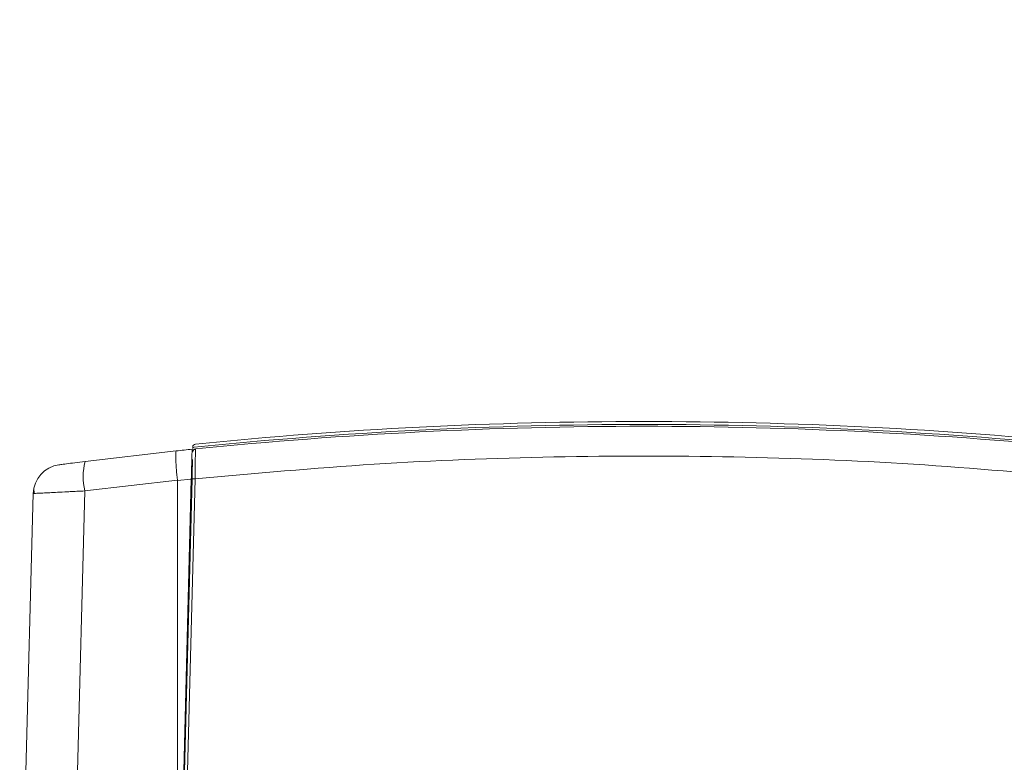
# Model space of a CAD drawing. Header units: millimetres. Extents: x 15 to 836, y 5 to 589.
# Tile 9 of 24: x 392 to 458, y 175 to 225. Entities that reach past the tile are written whole.
import ezdxf

# ---------------------------------------------------------------- set-up
doc = ezdxf.new("R2010")
doc.units = ezdxf.units.MM
doc.dimstyles.new('SLDDIMSTYLE0', dxfattribs={"dimtxt": 0.18, "dimasz": 3.556, "dimexe": 0, "dimexo": 0.0625, "dimgap": 0, "dimtad": 0, "dimtih": 1, "dimtoh": 1, "dimdec": 0, "dimrnd": 1e-09, "dimzin": 0, "dimdsep": 46, "dimtxsty": 'Standard', "dimsah": 1, "dimcen": 0.09, "dimadec": 0, "dimazin": 0, "dimtfac": 3.556, "dimtdec": 0, "dimtofl": 0, "dimtmove": 0, "dimatfit": 3, "dimfxl": 1, "dimfrac": 2, "dimtolj": 1, "dimtzin": 0, "dimarcsym": 0})

msp = doc.modelspace()

# ---------------------------------------------------------------- linework, layer by layer
at = {"color": 7, "linetype": 'Continuous', "lineweight": 15}
for p, q in [((403.604, 196.127), (403.603, 196.136)), ((403.648, 196.289), (403.645, 196.175)), ((403.828, 196.159), (403.827, 196.089)), ((396.405, 195.315), (402.539, 196.026)), ((403.612, 196.036), (403.645, 196.036)), ((403.551, 194.12), (402.618, 194.023)), ((402.618, 158.48), (403.551, 194.12)), ((403.601, 194.151), (402.667, 158.48)), ((403.801, 194.146), (402.867, 158.478)), ((392.948, 193.489), (392.977, 193.159)), ((396.395, 193.331), (402.617, 194.05)), ((402.617, 194.05), (402.618, 194.023)), ((402.618, 194.023), (402.618, 158.48)), ((403.588, 193.666), (403.539, 193.66)), ((403.54, 193.68), (403.589, 193.68)), ((403.544, 193.843), (403.593, 193.843)), ((392.911, 193.157), (392.003, 158.48)), ((395.482, 158.48), (396.395, 193.331))]:
    msp.add_line(p, q, dxfattribs=at)
at = {"color": 8, "linetype": 'Continuous', "lineweight": 15}
msp.add_line((403.488, 191.691), (403.537, 191.697), dxfattribs=at)
at = {"color": 7, "linetype": 'Continuous', "lineweight": 15, "flags": 128}
msp.add_lwpolyline([(403.601, 194.151), (403.605, 194.151), (403.616, 194.151), (403.635, 194.15), (403.66, 194.149), (403.69, 194.149), (403.724, 194.148), (403.762, 194.147), (403.801, 194.146)], dxfattribs=at)
at = {"color": 7, "linetype": 'Continuous', "lineweight": 15}
for centre, radius, start, end in [((434.003, -101.996), 299.8, 84.20556, 95.79444), ((434.003, -101.996), 300, 84.22728, 95.77272), ((434.003, -102.32), 300, 84.22728, 95.77272), ((434.003, -102.32), 300, 95.81595, 96.02019), ((403.848, 196.283), 0.2, 95.77272, 178.5), ((403.848, 195.96), 0.2, 95.77272, 178.5), ((394.91, 193.105), 2, 97.53798, 178.5), ((400.275, 194.302), 4, 165.33928, 194.06006)]:
    msp.add_arc(centre, radius, start, end, dxfattribs=at)
for points, knots in [([(403.551, 194.12), (403.557, 194.348), (403.569, 194.804), (403.585, 195.411), (403.597, 195.868), (403.603, 196.076), (403.604, 196.116), (403.604, 196.127)], [0, 0, 0, 0, 0.231051, 0.462134, 0.692322, 0.920702, 1, 1, 1, 1]), ([(403.645, 196.175), (403.647, 196.188), (403.652, 196.217), (403.683, 196.257), (403.715, 196.266), (403.735, 196.272)], [0, 0, 0, 0, 0.2255398, 0.5012837, 1, 1, 1, 1]), ([(403.828, 196.12), (403.793, 196.123), (403.723, 196.129), (403.682, 196.065), (403.662, 196.033)], [0, 0, 0, 0, 0.5037832, 1, 1, 1, 1]), ([(402.539, 196.026), (402.53, 196.013), (402.513, 195.99), (402.501, 195.805), (402.504, 195.517), (402.523, 195.141), (402.555, 194.683), (402.592, 194.301), (402.617, 194.05)], [0, 0, 0, 0, 0.155337, 0.290654, 0.50041, 0.631156, 0.758173, 1, 1, 1, 1]), ([(403.635, 195.441), (403.635, 195.438), (403.631, 195.304), (403.619, 194.846), (403.607, 194.383), (403.601, 194.151)], [0, 0, 0, 0, 0.01129, 0.50475, 1, 1, 1, 1]), ([(464.205, 194.146), (460.187, 194.507), (452.152, 195.231), (440.054, 195.696), (427.952, 195.696), (415.854, 195.231), (407.819, 194.507), (403.801, 194.146)], [0, 0, 0, 0, 0.200018, 0.399957, 0.60004, 0.799977, 1, 1, 1, 1]), ([(394.648, 195.088), (394.674, 195.091), (394.726, 195.098), (395.126, 195.151), (395.7, 195.225), (396.17, 195.285), (396.405, 195.315)], [0, 0, 0, 0, 0.250125, 0.5, 0.749954, 1, 1, 1, 1]), ([(396.395, 193.331), (396.211, 193.321), (395.87, 193.304), (395.415, 193.282), (394.922, 193.256), (394.407, 193.231), (393.877, 193.204), (393.453, 193.183), (393.027, 193.162), (392.957, 193.159), (392.911, 193.157)], [0, 0, 0, 0, 0.097097, 0.18055, 0.25035, 0.381029, 0.500461, 0.630759, 0.757592, 1, 1, 1, 1])]:
    msp.add_open_spline(points, degree=3, knots=knots, dxfattribs=at)
at = {"color": 8, "linetype": 'Continuous', "lineweight": 15}
msp.add_open_spline([(403.827, 196.089), (403.827, 196.072), (403.826, 196.038), (403.824, 195.833), (403.819, 195.5), (403.812, 194.934), (403.804, 194.409), (403.801, 194.146)], degree=3, knots=[0, 0, 0, 0, 0.143545, 0.28723, 0.434848, 0.716811, 1, 1, 1, 1], dxfattribs=at)

# ---------------------------------------------------------------- leaders
at = {"color": 7, "linetype": 'Continuous', "lineweight": 0}
msp.add_leader([(439.115, 161.274), (540.164, 225.048)], dimstyle='SLDDIMSTYLE0', dxfattribs=at)

doc.saveas('drawing.dxf')
